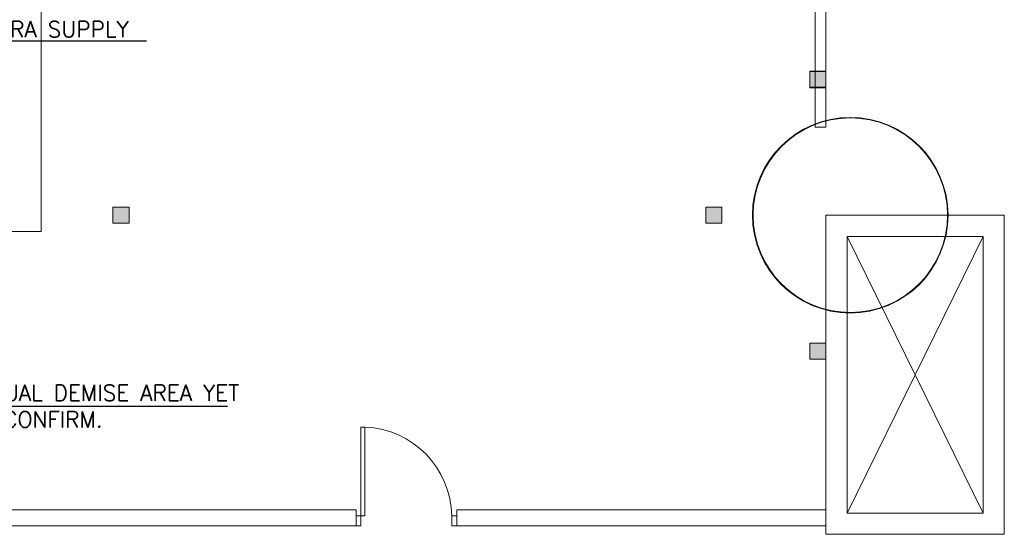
# Model space of a CAD drawing. Header units: millimetres. Extents: x 99250 to 122845, y -19292 to 18303.
# Tile 36 of 99: x 113565 to 122845, y 6165 to 11014. Entities that reach past the tile are written whole.
import ezdxf

# ---------------------------------------------------------------- set-up
doc = ezdxf.new("R2010")
doc.units = ezdxf.units.MM
doc.header["$MEASUREMENT"] = 0
doc.layers.get('0').update_dxf_attribs({"lineweight": 5})
doc.layers.add('ACMV-MEPF_General Text', color=7, linetype='Continuous')
doc.layers.add('IRISH HOUSE_HYD AIRPORT_DRAINAGE LAYOUT 1$0$GREY SCALE', color=8, linetype='Continuous')
for name, color, linetype, lineweight in [('IRISH HOUSE_HYD AIRPORT_DRAINAGE LAYOUT 1$0$GREYSCALE', 8, 'Continuous', 0), ('M-MEP-ELPR-EQUIP', 6, 'Continuous', 20), ('M-MEP-GEN', 7, 'Continuous', 5)]:
    doc.layers.add(name, color=color, linetype=linetype, lineweight=lineweight)
doc.styles.add('Oswald Light', font='txt')
doc.styles.add('Romans', font='romans.shx', dxfattribs={"width": 0.8})
doc.styles.get("Standard").update_dxf_attribs({"font": 'romans.shx'})
doc.dimstyles.new('100_Romans_Dot', dxfattribs={"dimtxt": 100, "dimasz": 100, "dimexe": 50, "dimexo": 50, "dimgap": 50, "dimtad": 1, "dimdec": 0, "dimzin": 0, "dimdsep": 46, "dimtxsty": 'Romans', "dimblk": 'DOT', "dimcen": 0.09, "dimclrd": 256, "dimclre": 256, "dimadec": 0, "dimazin": 0, "dimtfac": 1, "dimtdec": 0, "dimtofl": 0, "dimtmove": 0, "dimatfit": 3, "dimldrblk": 'DOT', "dimfxl": 0, "dimtolj": 1, "dimtzin": 0, "dimarcsym": 0})
doc.dimstyles.new('MDS-50', dxfattribs={"dimtxt": 100, "dimasz": 100, "dimexe": 50, "dimexo": 50, "dimgap": 25, "dimtad": 1, "dimdec": 0, "dimtxsty": 'Oswald Light', "dimcen": 0, "dimdle": 1.5875, "dimazin": 0, "dimtfac": 1, "dimtdec": 0, "dimtix": 1, "dimtmove": 0, "dimatfit": 0, "dimfxl": 0, "dimfrac": 2, "dimtolj": 1, "dimarcsym": 0})

# ---------------------------------------------------------------- blocks, each defined once
blk = doc.blocks.new('IRISH HOUSE_HYD AIRPORT_DRAINAGE LAYOUT 1$0$FLOOR PLAN')
at = {"layer": 'IRISH HOUSE_HYD AIRPORT_DRAINAGE LAYOUT 1$0$GREYSCALE', "lineweight": 0, "ltscale": 0.25}
h = blk.add_hatch(color=8, dxfattribs=at)
h.dxf.hatch_style = 1
h.paths.add_polyline_path([(21163.6, 10529.2), (21163.6, 10376.8), (21011.2, 10376.8), (21011.2, 10529.2)])
h = blk.add_hatch(color=8, dxfattribs=at)
h.dxf.hatch_style = 1
h.paths.add_polyline_path([(21164.3, 10525), (21164.3, 10373), (21012.4, 10373), (21012.4, 10525)])
h = blk.add_hatch(color=8, dxfattribs=at)
h.dxf.hatch_style = 1
h.paths.add_polyline_path([(14595.5, 9247.9), (14595.5, 9095.5), (14443.1, 9095.5), (14443.1, 9247.9)])
h = blk.add_hatch(color=8, dxfattribs=at)
h.dxf.hatch_style = 1
h.paths.add_polyline_path([(20031.9, 9095.5), (20184.3, 9095.5), (20184.3, 9247.9), (20031.9, 9247.9)])
h = blk.add_hatch(color=8, dxfattribs=at)
h.dxf.hatch_style = 1
h.paths.add_polyline_path([(21163.6, 7814.2), (21163.6, 7966.6), (21011.2, 7966.6), (21011.2, 7814.2)])
at = {"layer": 'IRISH HOUSE_HYD AIRPORT_DRAINAGE LAYOUT 1$0$GREYSCALE', "color": 8, "lineweight": 0, "ltscale": 0.25}
for p, q in [((13767.6, 12178.1), (13767.8, 9019.3)), ((21062, 10002.1), (21062, 12069.1)), ((21163.6, 12069.1), (21163.6, 10002.1)), ((21163.6, 10529.2), (21011.2, 10529.2)), ((21011.2, 10529.2), (21011.2, 10376.8)), ((21164.3, 10525), (21012.4, 10525)), ((21012.4, 10525), (21012.4, 10373)), ((21163.6, 10376.8), (21163.6, 10529.2)), ((21164.3, 10373), (21164.3, 10525)), ((21011.2, 10376.8), (21163.6, 10376.8)), ((21012.4, 10373), (21164.3, 10373)), ((21163.6, 10002.1), (21062, 10002.1)), ((14595.5, 9247.9), (14443.1, 9247.9)), ((14443.1, 9247.9), (14443.1, 9095.5)), ((14595.5, 9095.5), (14595.5, 9247.9)), ((20031.9, 9095.5), (20031.9, 9247.9)), ((20031.9, 9247.9), (20184.3, 9247.9)), ((20184.3, 9247.9), (20184.3, 9095.5)), ((14443.1, 9095.5), (14595.5, 9095.5)), ((20184.3, 9095.5), (20031.9, 9095.5)), ((21163.6, 6165.3), (21163.6, 9171.7)), ((21163.6, 9171.7), (22845.3, 9171.7)), ((21163.6, 6165.3), (21163.6, 9171.7)), ((21163.6, 9171.7), (22845.3, 9171.7)), ((21163.6, 6165.3), (21163.6, 9171.7)), ((21163.6, 9171.7), (22845.3, 9171.7)), ((22845.3, 9171.7), (22845.3, 6165.3)), ((22845.3, 9171.7), (22845.3, 6165.3)), ((22845.3, 9171.7), (22845.3, 6165.3)), ((13767.8, 9019.3), (13005.9, 9019.3)), ((21364, 6365.7), (21364, 8971.3)), ((21364, 8971.3), (22644.8, 8971.3)), ((22644.8, 8971.3), (21364, 6365.7)), ((21364, 8971.3), (22644.8, 6365.7)), ((21364, 6365.7), (21364, 8971.3)), ((21364, 8971.3), (22644.8, 8971.3)), ((22644.8, 8971.3), (21364, 6365.7)), ((21364, 8971.3), (22644.8, 6365.7)), ((21364, 6365.7), (21364, 8971.3)), ((21364, 8971.3), (22644.8, 8971.3)), ((22644.8, 8971.3), (21364, 6365.7)), ((21364, 8971.3), (22644.8, 6365.7)), ((22644.8, 8971.3), (22644.8, 6365.7)), ((22644.8, 8971.3), (22644.8, 6365.7)), ((22644.8, 8971.3), (22644.8, 6365.7)), ((21011.2, 7814.2), (21011.2, 7966.6)), ((21011.2, 7966.6), (21163.6, 7966.6)), ((21163.6, 7966.6), (21163.6, 7814.2)), ((21163.6, 7814.2), (21011.2, 7814.2)), ((21163.6, 6245.4), (21163.6, 6397.8)), ((22644.8, 6365.7), (21364, 6365.7)), ((22644.8, 6365.7), (21364, 6365.7)), ((22644.8, 6365.7), (21364, 6365.7)), ((11787.1, 6245.4), (16735.1, 6245.4)), ((17685.1, 6245.4), (21163.6, 6245.4)), ((22845.3, 6165.3), (21163.6, 6165.3)), ((22845.3, 6165.3), (21163.6, 6165.3)), ((22845.3, 6165.3), (21163.6, 6165.3))]:
    blk.add_line(p, q, dxfattribs=at)
at = {"layer": 'IRISH HOUSE_HYD AIRPORT_DRAINAGE LAYOUT 1$0$GREYSCALE', "color": 8, "lineweight": 0}
for p, q in [((16781.6, 7176.1), (16781.6, 6245.4)), ((16818.9, 7176.1), (16781.6, 7176.1)), ((16818.9, 6338.5), (16818.9, 7176.1)), ((16735.1, 6395.4), (11939.5, 6395.4)), ((16735.1, 6245.4), (16735.1, 6395.4)), ((16735.1, 6245.4), (16735.1, 6338.5)), ((16735.1, 6338.5), (16818.9, 6338.5)), ((17638.5, 6338.5), (17685.1, 6338.5)), ((17638.5, 6245.4), (17638.5, 6338.5)), ((17685.1, 6245.4), (17685.1, 6395.4)), ((17685.1, 6395.4), (21163.6, 6395.4)), ((17685.1, 6338.5), (17685.1, 6245.4)), ((21163.6, 6395.4), (21163.6, 6245.4)), ((11939.5, 6245.4), (16735.1, 6245.4)), ((16781.6, 6245.4), (16735.1, 6245.4)), ((17685.1, 6245.4), (17638.5, 6245.4)), ((21163.6, 6245.4), (17685.1, 6245.4))]:
    blk.add_line(p, q, dxfattribs=at)
for centre, radius in [((21392.9, 9171.7), 921.8), ((21394, 9171.7), 920.6)]:
    blk.add_circle(centre, radius, dxfattribs=at)
at = {"layer": 'IRISH HOUSE_HYD AIRPORT_DRAINAGE LAYOUT 1$0$GREYSCALE', "color": 8, "lineweight": 0, "ltscale": 0.25}
for centre, radius in [((21392.8, 9171.7), 920.5), ((21392.8, 9171.7), 920.5), ((21392.8, 9171.7), 920.5), ((21394, 9171.7), 916.3)]:
    blk.add_circle(centre, radius, dxfattribs=at)
at = {"layer": 'IRISH HOUSE_HYD AIRPORT_DRAINAGE LAYOUT 1$0$GREYSCALE', "color": 8, "lineweight": 0, "ltscale": 5}
blk.add_arc((16784.3, 6322.4), 854.3, 1.07804, 87.68214, dxfattribs=at)
blk = doc.blocks.new('IRISH HOUSE_HYD AIRPORT_DRAINAGE LAYOUT 1')
at = {"layer": 'IRISH HOUSE_HYD AIRPORT_DRAINAGE LAYOUT 1$0$GREY SCALE'}
blk.add_blockref('IRISH HOUSE_HYD AIRPORT_DRAINAGE LAYOUT 1$0$FLOOR PLAN', (0, 0), dxfattribs=at)
blk = doc.blocks.new('_Dot')
at = {"color": 0, "linetype": 'ByBlock', "lineweight": -2}
blk.add_line((-0.5, 0), (-1, 0), dxfattribs=at)
at = {"color": 0, "linetype": 'ByBlock', "const_width": 0.5}
blk.add_lwpolyline([(-0.25, 0, 1), (0.25, 0, 1)], format="xyb", close=True, dxfattribs=at)

msp = doc.modelspace()

# ---------------------------------------------------------------- block references
at = {"layer": 'M-MEP-ELPR-EQUIP'}
msp.add_blockref('IRISH HOUSE_HYD AIRPORT_DRAINAGE LAYOUT 1', (100000, 0), dxfattribs=at)

# ---------------------------------------------------------------- texts
at = {"layer": 'ACMV-MEPF_General Text', "insert": (113061.8, 7372.9), "char_height": 150, "attachment_point": 4}
msp.add_mtext_dynamic_manual_height_columns('{\\C1;ACTUAL DEMISE AREA YET TO CONFIRM.}', width=2921.723, gutter_width=1, heights=[1205], dxfattribs=at)
at = {"layer": 'M-MEP-GEN', "insert": (109650.1, 10673.5), "char_height": 150, "attachment_point": 4}
msp.add_mtext_dynamic_manual_height_columns('{\\Fsimplex|c0;ONLY PROVISION WITH CABLING, CAMERA SUPPLY AND INSTALLATION BY GMR SCOPE. \\P }', width=5433.461, gutter_width=3324.7, heights=[652.1], dxfattribs=at)

# ---------------------------------------------------------------- leaders
at = {"color": 1}
msp.add_leader([(112496.1, 7372.9), (115523, 7372.9)], dimstyle='100_Romans_Dot', override={"dimtad": 0, "dimclrd": 1}, dxfattribs=at)
at = {"layer": 'M-MEP-GEN'}
for points in [[(108543.7, 10815.1), (114761.3, 10815.1)], [(108686.5, 9171.7), (109424.4, 10815.1), (114761.3, 10815.1)]]:
    msp.add_leader(points, dimstyle='MDS-50', override={"dimasz": 150, "dimtad": 0, "dimfxl": 25.4}, dxfattribs=at)

doc.saveas('drawing.dxf')
